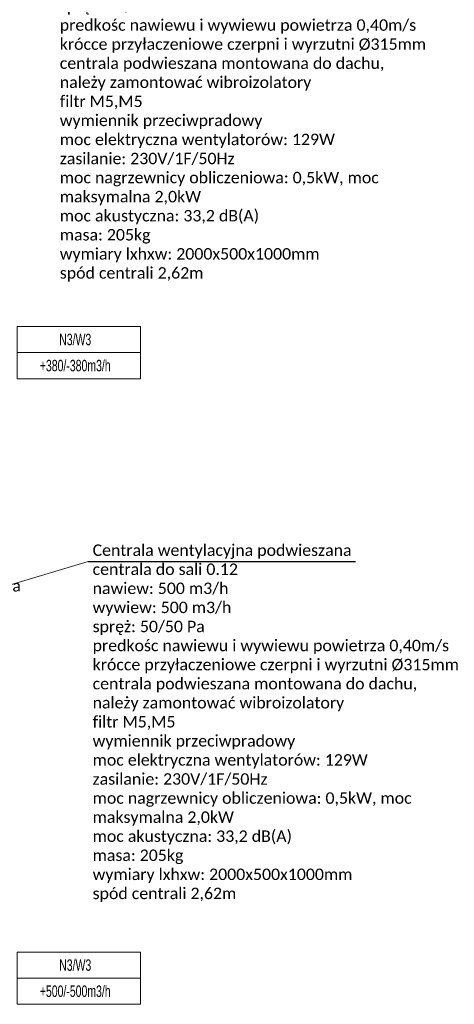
# Model space of a CAD drawing. Header units: millimetres. Extents: x -40063 to 512011, y 350190 to 687060.
# Tile 205 of 256: x 179848 to 186686, y 632102 to 647596. Entities that reach past the tile are written whole.
import ezdxf

# ---------------------------------------------------------------- set-up
doc = ezdxf.new("R2010")
doc.units = ezdxf.units.MM
doc.layers.add('_IS_WM_OPIS', color=7, linetype='Continuous', lineweight=9)
doc.layers.add('FLUID-BILANSE', color=150, linetype='Continuous', lineweight=18)
doc.layers.add('IS_WM_OPIS', color=7, linetype='Continuous')
doc.styles.add('ARIAL NARROW', font='ARIALN.TTF', dxfattribs={"width": 0.8})
doc.styles.get("Standard").update_dxf_attribs({"font": 'arial.ttf'})

msp = doc.modelspace()

# ---------------------------------------------------------------- linework, layer by layer
at = {"layer": '_IS_WM_OPIS', "color": 7}
msp.add_lwpolyline([(175026.27761, 637303.93306), (180926.71618, 639067.99909)], dxfattribs=at)
at = {"layer": 'FLUID-BILANSE'}
for points in [[(179807.78126, 642357.4217), (179807.78126, 642767.9945), (181748.53669, 642767.9945), (181748.53669, 642357.4217)], [(179807.78126, 641946.8489), (179807.78126, 642357.4217), (181748.53669, 642357.4217), (181748.53669, 641946.8489)], [(179807.78126, 632512.0759), (179807.78126, 632922.6487), (181748.53669, 632922.6487), (181748.53669, 632512.0759)], [(179807.78126, 632101.5031), (179807.78126, 632512.0759), (181748.53669, 632512.0759), (181748.53669, 632101.5031)]]:
    msp.add_lwpolyline(points, close=True, dxfattribs=at)
at = {"layer": 'IS_WM_OPIS', "color": 6}
msp.add_lwpolyline([(180926.71618, 639067.99909), (185129.05723, 639067.99909)], dxfattribs=at)

# ---------------------------------------------------------------- texts
at = {"layer": 'FLUID-BILANSE', "char_height": 180, "width": 2052.864, "attachment_point": 5, "style": 'ARIAL NARROW'}
for s, insert in [('N3/W3', (180722.10469, 642562.7081)), ('+380/-380m3/h', (180722.10469, 642152.1353)), ('N3/W3', (180722.10469, 632717.3623)), ('+500/-500m3/h', (180722.10469, 632306.7895))]:
    msp.add_mtext(s, dxfattribs=dict(at, insert=insert))
at = {"layer": 'IS_WM_OPIS', "char_height": 179.9999966, "width": 5935.9201341, "attachment_point": 1, "rotation": 0.000000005}
for s, insert in [('\\fCalibri|b0|i0|c238;Centrala wentylacyjna podwieszana\\Pcentrala do sali 0.13\\Pnawiew: 380 m3/h\\Pwywiew: 380 m3/h\\Pspręż: 50/50 Pa\\Ppredkośc nawiewu i wywiewu powietrza 0,40m/s\\Pkrócce przyłaczeniowe czerpni i wyrzutni %%C315mm\\Pcentrala podwieszana montowana do dachu,\\Pnależy zamontować wibroizolatory\\Pfiltr M5,M5\\Pwymiennik przeciwpradowy\\Pmoc elektryczna wentylatorów: 129W\\Pzasilanie: 230V/1F/50Hz\\Pmoc nagrzewnicy obliczeniowa: 0,5kW, moc maksymalna 2,0kW\\Pmoc akustyczna: 33,2 dB(A)\\Pmasa: 205kg \\Pwymiary lxhxw: 2000x500x1000mm\\Pspód centrali 2,62m\\P\\P', (180478.97752, 649102.55825)), ('\\fCalibri|b0|i0|c238;Centrala wentylacyjna podwieszana\\Pcentrala do sali 0.12\\Pnawiew: 500 m3/h\\Pwywiew: 500 m3/h\\Pspręż: 50/50 Pa\\Ppredkośc nawiewu i wywiewu powietrza 0,40m/s\\Pkrócce przyłaczeniowe czerpni i wyrzutni %%C315mm\\Pcentrala podwieszana montowana do dachu,\\Pnależy zamontować wibroizolatory\\Pfiltr M5,M5\\Pwymiennik przeciwpradowy\\Pmoc elektryczna wentylatorów: 129W\\Pzasilanie: 230V/1F/50Hz\\Pmoc nagrzewnicy obliczeniowa: 0,5kW, moc maksymalna 2,0kW\\Pmoc akustyczna: 33,2 dB(A)\\Pmasa: 205kg \\Pwymiary lxhxw: 2000x500x1000mm\\Pspód centrali 2,62m\\P\\P', (180995.69057, 639338.09367)), ('\\fCalibri|b0|i0|c238;czerpnia powietrza \\P400x250mm\\Poś 2,87m', (177706.81525, 638777.93688))]:
    msp.add_mtext(s, dxfattribs=dict(at, insert=insert))

doc.saveas('drawing.dxf')
